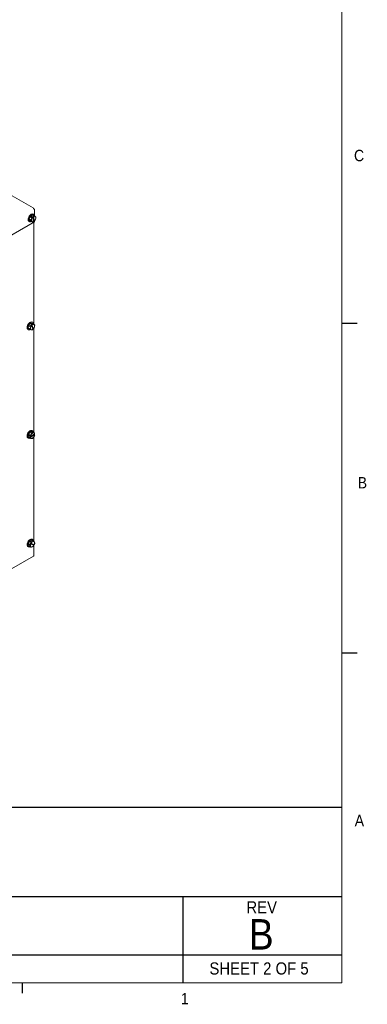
# Paper-space layout '2' of a CAD drawing. Header units: inches. Extents: x 1 to 109, y 1 to 85.
# Tile 65 of 66: x 94 to 109, y 1 to 42. Entities that reach past the tile are written whole.
import ezdxf

# ---------------------------------------------------------------- set-up
doc = ezdxf.new("R2010")
doc.units = ezdxf.units.IN
doc.header["$MEASUREMENT"] = 0
doc.layers.add('FORMAT', color=7, linetype='Continuous')
doc.styles.add('SLDTEXTSTYLE0', font='GOTHIC.TTF', dxfattribs={"width": 0.913})

psp = doc.layouts.new('2')

# ---------------------------------------------------------------- linework, layer by layer
at = {"color": 7, "linetype": 'Continuous', "lineweight": 15, "ltscale": 5}
for p, q in [((82.777, 40.897), (94.943, 33.874)), ((94.845, 33.545), (94.915, 33.587)), ((94.992, 33.542), (94.915, 33.587)), ((94.939, 33.585), (95.016, 33.541)), ((94.968, 33.615), (94.948, 33.627)), ((95, 33.776), (95, 33.571)), ((95, 33.303), (85.97, 28.09)), ((94.774, 33.325), (94.794, 33.314)), ((94.787, 33.425), (94.821, 33.515)), ((94.787, 33.425), (94.864, 33.38)), ((94.823, 33.344), (94.788, 33.393)), ((94.864, 33.348), (94.788, 33.393)), ((94.898, 33.47), (94.821, 33.515)), ((94.823, 33.344), (94.9, 33.3)), ((94.845, 33.545), (94.922, 33.501)), ((94.864, 33.38), (94.884, 33.424)), ((94.885, 33.322), (94.864, 33.348)), ((94.884, 33.424), (94.898, 33.47)), ((94.9, 33.3), (94.885, 33.322)), ((94.922, 33.501), (94.948, 33.513)), ((94.951, 33.311), (94.925, 33.298)), ((94.951, 33.538), (94.929, 33.525)), ((94.929, 33.525), (94.948, 33.513)), ((94.949, 33.512), (94.948, 33.513)), ((94.949, 33.512), (94.951, 33.311)), ((94.951, 33.538), (94.971, 33.526)), ((94.954, 33.335), (94.951, 33.538)), ((94.951, 33.334), (94.954, 33.335)), ((94.951, 33.311), (94.951, 33.311)), ((94.954, 33.335), (94.973, 33.324)), ((94.971, 33.526), (94.971, 33.525)), ((94.974, 33.325), (94.971, 33.525)), ((94.974, 33.325), (94.973, 33.324)), ((94.974, 33.288), (94.974, 29.099)), ((95, 33.346), (95, 33.303)), ((95.016, 33.541), (95.037, 33.515)), ((95.038, 33.413), (95.018, 33.37)), ((95.037, 33.515), (95.052, 33.492)), ((95.052, 33.46), (95.038, 33.413)), ((94.775, 29.073), (94.841, 29.139)), ((94.917, 29.095), (94.841, 29.139)), ((94.868, 29.15), (94.922, 29.129)), ((94.868, 29.15), (94.945, 29.105)), ((94.926, 29.179), (94.906, 29.19)), ((94.999, 29.085), (94.922, 29.129)), ((94.732, 28.889), (94.752, 28.878)), ((94.746, 28.952), (94.757, 29.038)), ((94.746, 28.952), (94.823, 28.908)), ((94.832, 28.883), (94.756, 28.927)), ((94.834, 28.994), (94.757, 29.038)), ((94.775, 29.073), (94.852, 29.029)), ((94.823, 28.908), (94.831, 28.949)), ((94.831, 28.949), (94.834, 28.994)), ((94.862, 28.871), (94.832, 28.883)), ((94.852, 29.029), (94.877, 29.05)), ((94.878, 29.082), (94.857, 29.061)), ((94.857, 29.061), (94.877, 29.05)), ((94.886, 28.863), (94.862, 28.871)), ((94.878, 29.049), (94.877, 29.05)), ((94.878, 29.082), (94.898, 29.071)), ((94.94, 28.926), (94.878, 29.082)), ((94.878, 29.049), (94.939, 28.895)), ((94.898, 29.071), (94.898, 29.07)), ((94.96, 28.915), (94.898, 29.07)), ((94.939, 28.894), (94.914, 28.873)), ((94.93, 28.917), (94.94, 28.926)), ((94.939, 28.894), (94.939, 28.895)), ((94.94, 28.926), (94.959, 28.915)), ((94.945, 29.105), (94.975, 29.093)), ((94.96, 28.915), (94.959, 28.915)), ((94.974, 28.933), (94.974, 24.644)), ((94.975, 29.093), (94.999, 29.085)), ((95.006, 29.016), (94.997, 28.974)), ((95.008, 29.06), (95.006, 29.016)), ((94.842, 24.679), (94.906, 24.684)), ((94.842, 24.679), (94.918, 24.635)), ((94.926, 24.718), (94.906, 24.73)), ((94.983, 24.64), (94.906, 24.684)), ((94.732, 24.428), (94.752, 24.417)), ((94.755, 24.467), (94.747, 24.543)), ((94.824, 24.498), (94.747, 24.543)), ((94.755, 24.467), (94.832, 24.423)), ((94.758, 24.579), (94.814, 24.659)), ((94.758, 24.579), (94.835, 24.534)), ((94.848, 24.407), (94.772, 24.451)), ((94.81, 24.482), (94.829, 24.471)), ((94.81, 24.482), (94.812, 24.459)), ((94.812, 24.459), (94.83, 24.471)), ((94.812, 24.459), (94.832, 24.447)), ((94.891, 24.615), (94.814, 24.659)), ((94.829, 24.471), (94.83, 24.471)), ((95.004, 24.595), (94.83, 24.471)), ((94.833, 24.448), (94.832, 24.447)), ((94.832, 24.423), (94.832, 24.447)), ((94.833, 24.448), (95.007, 24.572)), ((94.835, 24.534), (94.866, 24.573)), ((94.884, 24.408), (94.848, 24.407)), ((94.866, 24.573), (94.891, 24.615)), ((94.913, 24.412), (94.884, 24.408)), ((94.918, 24.635), (94.954, 24.635)), ((94.971, 24.47), (94.94, 24.432)), ((94.954, 24.635), (94.983, 24.64)), ((94.996, 24.512), (94.971, 24.47)), ((94.974, 24.475), (94.974, 20.184)), ((94.988, 24.584), (95.007, 24.572)), ((95.004, 24.595), (95.005, 24.596)), ((95.007, 24.572), (95.007, 24.572)), ((95.007, 24.572), (95.007, 24.548)), ((94.819, 20.203), (94.888, 20.229)), ((94.964, 20.185), (94.888, 20.229)), ((94.926, 20.257), (94.906, 20.269)), ((94.983, 20.179), (94.906, 20.223)), ((94.732, 19.968), (94.752, 19.956)), ((94.82, 20.01), (94.744, 20.054)), ((94.768, 19.992), (94.744, 20.054)), ((94.748, 20.088), (94.793, 20.176)), ((94.748, 20.088), (94.825, 20.044)), ((94.768, 19.992), (94.845, 19.948)), ((94.772, 19.99), (94.848, 19.946)), ((94.869, 20.132), (94.793, 20.176)), ((94.819, 20.203), (94.896, 20.158)), ((94.836, 19.977), (94.82, 20.01)), ((94.837, 20.112), (94.823, 20.084)), ((94.823, 20.084), (94.843, 20.072)), ((94.823, 20.084), (94.96, 20.033)), ((94.825, 20.044), (94.843, 20.072)), ((94.845, 19.948), (94.836, 19.977)), ((94.837, 20.112), (94.857, 20.1)), ((94.844, 20.072), (94.843, 20.072)), ((94.844, 20.072), (94.979, 20.022)), ((94.857, 20.1), (94.858, 20.1)), ((94.993, 20.049), (94.858, 20.1)), ((94.904, 19.952), (94.867, 19.94)), ((94.896, 20.158), (94.933, 20.17)), ((94.935, 19.967), (94.904, 19.952)), ((94.933, 20.17), (94.964, 20.185)), ((94.96, 20.033), (94.972, 20.057)), ((94.96, 20.033), (94.979, 20.021)), ((94.979, 20.021), (94.962, 19.993)), ((94.974, 20.056), (94.974, 20.024)), ((94.974, 20.014), (94.974, 19.611)), ((94.979, 20.021), (94.979, 20.022)), ((94.986, 20.177), (95.001, 20.144)), ((94.993, 20.049), (94.994, 20.049)), ((95.001, 20.144), (95.011, 20.115)), ((90.633, 17.078), (94.958, 19.575))]:
    psp.add_line(p, q, dxfattribs=at)
at = {"color": 7, "linetype": 'Continuous', "lineweight": 15, "ltscale": 5, "flags": 128}
for points in [[(94.774, 33.325), (94.773, 33.326), (94.756, 33.342), (94.744, 33.365), (94.739, 33.395), (94.74, 33.428), (94.748, 33.465), (94.762, 33.501), (94.781, 33.537), (94.805, 33.569), (94.831, 33.596), (94.86, 33.617)], [(94.871, 33.317), (94.869, 33.316), (94.841, 33.307), (94.815, 33.306), (94.793, 33.314), (94.776, 33.331), (94.764, 33.354), (94.759, 33.383), (94.76, 33.417), (94.768, 33.453), (94.782, 33.49), (94.801, 33.525), (94.825, 33.558), (94.851, 33.585), (94.88, 33.605)], [(94.88, 33.605), (94.908, 33.619), (94.935, 33.623), (94.959, 33.62), (94.979, 33.607), (94.994, 33.588), (95.002, 33.561), (95.004, 33.548)], [(94.732, 28.889), (94.721, 28.897), (94.706, 28.918), (94.698, 28.944), (94.696, 28.976), (94.701, 29.011), (94.712, 29.048), (94.729, 29.085), (94.751, 29.118), (94.776, 29.148)], [(94.833, 28.883), (94.811, 28.874), (94.784, 28.869), (94.76, 28.874), (94.741, 28.886), (94.726, 28.906), (94.718, 28.933), (94.716, 28.965), (94.721, 29), (94.732, 29.037), (94.749, 29.073), (94.77, 29.107), (94.796, 29.137)], [(94.796, 29.137), (94.824, 29.161), (94.852, 29.177), (94.88, 29.186), (94.906, 29.186), (94.928, 29.178), (94.945, 29.161), (94.956, 29.138), (94.962, 29.108), (94.962, 29.106)], [(94.697, 24.492), (94.697, 24.525), (94.703, 24.561), (94.716, 24.598), (94.734, 24.634), (94.757, 24.667), (94.784, 24.695), (94.812, 24.717), (94.84, 24.731), (94.868, 24.738), (94.892, 24.735), (94.906, 24.73)], [(94.717, 24.481), (94.717, 24.514), (94.723, 24.549), (94.736, 24.586), (94.754, 24.622), (94.777, 24.655), (94.804, 24.683), (94.832, 24.705), (94.86, 24.72), (94.888, 24.726), (94.912, 24.724), (94.933, 24.713), (94.949, 24.695), (94.959, 24.669), (94.961, 24.652)], [(94.724, 20.154), (94.745, 20.189), (94.769, 20.219), (94.796, 20.245), (94.825, 20.264), (94.853, 20.274), (94.879, 20.277), (94.903, 20.271), (94.906, 20.269)], [(94.744, 20.142), (94.764, 20.177), (94.789, 20.208), (94.816, 20.233), (94.845, 20.252), (94.873, 20.263), (94.899, 20.265), (94.922, 20.259), (94.941, 20.245), (94.954, 20.223), (94.961, 20.195), (94.961, 20.191)], [(94.732, 19.968), (94.725, 19.972), (94.709, 19.99), (94.699, 20.015), (94.696, 20.046), (94.699, 20.08), (94.708, 20.117), (94.724, 20.154)], [(94.827, 19.958), (94.819, 19.955), (94.791, 19.948), (94.766, 19.95), (94.745, 19.96), (94.729, 19.979), (94.719, 20.004), (94.716, 20.034), (94.719, 20.069), (94.728, 20.106), (94.744, 20.142)], [(94.772, 19.99), (94.771, 19.991), (94.768, 19.992)]]:
    psp.add_lwpolyline(points, dxfattribs=at)
at = {"color": 7, "linetype": 'Continuous', "lineweight": 15, "ltscale": 25}
for centre, radius, start, end in [((94.912, 33.548), 0.0863, 65.023, 127.4606), ((94.924, 33.532), 0.0556, 73.5328, 98.9163), ((94.877, 33.771), 0.123, 2.6055, 57.3945), ((94.91, 33.41), 0.124, 173.3267, 188.2081), ((95.004, 33.395), 0.218, 136.6483, 146.8228), ((94.987, 33.366), 0.124, 173.3267, 188.2081), ((94.984, 33.374), 0.112, 153.8015, 207.7333), ((95.072, 33.354), 0.201, 127.9927, 159.7554), ((94.925, 33.355), 0.0515, 220.0361, 301.2954), ((95.08, 33.351), 0.218, 136.6483, 146.8228), ((94.916, 33.353), 0.0556, 253.5328, 278.9163), ((94.998, 33.481), 0.0515, 40.0361, 121.2954), ((94.85, 33.483), 0.201, 307.9927, 339.7554), ((95, 33.487), 0.0556, 73.5328, 98.9163), ((94.836, 33.489), 0.218, 316.6483, 326.8228), ((94.938, 33.463), 0.112, 333.8015, 27.7333), ((94.93, 33.474), 0.124, 353.3267, 8.2081), ((94.869, 29.083), 0.113, 70.9977, 145.0855), ((94.889, 29.055), 0.0967, 102.1594, 119.684), ((94.815, 28.965), 0.0702, 190.7427, 212.4652), ((94.971, 28.952), 0.23, 148.2188, 158.0473), ((94.891, 28.921), 0.0702, 190.7427, 212.4652), ((94.896, 28.929), 0.0674, 163.2183, 239.9896), ((95.032, 28.917), 0.203, 139.4445, 171.0125), ((95.047, 28.908), 0.23, 148.2188, 158.0473), ((94.88, 28.95), 0.081, 257.4465, 316.6839), ((94.866, 28.957), 0.0967, 282.1594, 299.684), ((94.957, 29.014), 0.081, 77.4465, 136.6839), ((94.965, 29.011), 0.0967, 102.1594, 119.684), ((94.806, 29.047), 0.203, 319.4445, 351.0125), ((94.941, 29.035), 0.0674, 343.2183, 59.9896), ((94.784, 29.06), 0.23, 328.2188, 338.0473), ((94.94, 29.047), 0.0702, 10.7427, 32.4652), ((94.914, 24.549), 0.149, 118.8757, 132.0212), ((94.776, 24.494), 0.0793, 181.6201, 236.26), ((94.789, 24.482), 0.0729, 180.9525, 300.9159), ((94.944, 24.502), 0.201, 157.5358, 168.2815), ((94.796, 24.493), 0.0482, 211.7603, 239.7064), ((95.02, 24.458), 0.201, 157.5358, 168.2815), ((95.018, 24.462), 0.188, 144.0657, 177.2591), ((94.873, 24.448), 0.0482, 211.7603, 239.7064), ((94.88, 24.455), 0.0473, 188.6641, 274.9163), ((94.98, 24.505), 0.133, 101.5743, 149.3226), ((94.857, 24.538), 0.133, 281.5743, 329.3226), ((94.99, 24.504), 0.149, 118.8757, 132.0212), ((94.841, 24.542), 0.149, 298.8757, 312.0212), ((94.958, 24.588), 0.0473, 8.6641, 94.9163), ((94.819, 24.581), 0.188, 324.0657, 357.2591), ((94.958, 24.598), 0.0482, 31.7603, 59.7064), ((94.811, 24.589), 0.201, 337.5358, 348.2815), ((94.883, 20.182), 0.0469, 60.2108, 83.7508), ((94.902, 20.05), 0.158, 166.0985, 178.7075), ((94.943, 20.054), 0.193, 129.758, 140.7921), ((94.979, 20.006), 0.158, 166.0985, 178.7075), ((94.963, 20.014), 0.132, 154.0029, 196.2963), ((94.881, 19.995), 0.0488, 201.2568, 297.7594), ((94.872, 19.987), 0.0466, 235.2175, 263.7987), ((95.002, 20.021), 0.164, 114.6565, 151.1234), ((95.019, 20.01), 0.193, 129.758, 140.7921), ((94.836, 20.101), 0.164, 294.6565, 331.1234), ((94.956, 20.127), 0.0488, 21.2568, 117.7594), ((94.812, 20.115), 0.193, 309.758, 320.7921), ((94.959, 20.138), 0.0466, 55.2175, 83.7987), ((94.875, 20.107), 0.132, 334.0029, 16.2963), ((94.852, 20.119), 0.158, 346.0985, 358.7075), ((94.936, 19.606), 0.0383, 304.0564, 7.2558)]:
    psp.add_arc(centre, radius, start, end, dxfattribs=at)
at = {"color": 7, "linetype": 'Continuous', "lineweight": 15, "ltscale": 5}
for points, knots in [([(94.971, 33.526), (94.977, 33.531), (94.984, 33.536), (94.991, 33.541), (94.992, 33.542)], [0, 0, 0, 0, 0.831725, 1, 1, 1, 1]), ([(94.994, 33.34), (94.993, 33.339), (94.987, 33.333), (94.979, 33.328), (94.973, 33.324)], [0, 0, 0, 0, 0.168275, 1, 1, 1, 1]), ([(94.898, 29.071), (94.903, 29.077), (94.91, 29.085), (94.916, 29.093), (94.917, 29.095)], [0, 0, 0, 0, 0.831725, 1, 1, 1, 1]), ([(94.979, 28.939), (94.978, 28.938), (94.972, 28.93), (94.965, 28.922), (94.959, 28.915)], [0, 0, 0, 0, 0.168275, 1, 1, 1, 1]), ([(94.829, 24.471), (94.828, 24.479), (94.826, 24.488), (94.824, 24.497), (94.824, 24.498)], [0, 0, 0, 0, 0.831725, 1, 1, 1, 1]), ([(94.999, 24.623), (95, 24.622), (95.002, 24.613), (95.003, 24.604), (95.005, 24.596)], [0, 0, 0, 0, 0.168275, 1, 1, 1, 1]), ([(94.857, 20.1), (94.861, 20.109), (94.865, 20.119), (94.869, 20.13), (94.869, 20.132)], [0, 0, 0, 0, 0.831725, 1, 1, 1, 1]), ([(95.006, 20.081), (95.005, 20.079), (95.002, 20.068), (94.997, 20.058), (94.994, 20.049)], [0, 0, 0, 0, 0.168275, 1, 1, 1, 1])]:
    psp.add_open_spline(points, degree=3, knots=knots, dxfattribs=at)
at = {"layer": 'FORMAT', "lineweight": 0, "ltscale": 5}
for q in [(107.614, 83.303), (2.614, 2.053)]:
    psp.add_line((107.614, 2.053), q, dxfattribs=at)
at = {"layer": 'FORMAT', "ltscale": 5}
for p, q in [((107.614, 29.138), (108.239, 29.138)), ((107.614, 15.598), (108.239, 15.598)), ((77.324, 9.257), (107.614, 9.257)), ((77.324, 5.599), (107.614, 5.599)), ((101.094, 5.599), (101.094, 2.053)), ((77.324, 3.194), (107.614, 3.194)), ((94.489, 2.053), (94.489, 1.629))]:
    psp.add_line(p, q, dxfattribs=at)

# ---------------------------------------------------------------- texts
at = {"layer": 'FORMAT', "color": 7, "ltscale": 5, "style": 'SLDTEXTSTYLE0'}
for s, insert, char_height, attachment_point in [('C', (108.114, 36.263), 0.469, 1), ('B', (108.267, 22.823), 0.469, 1), ('A', (108.144, 8.95), 0.469, 1), ('REV', (103.698, 5.401), 0.5, 1), ('B', (104.304, 4.664), 1.25, 2), ('SHEET 2 OF 5', (104.215, 2.889), 0.5, 2), ('1', (101.011, 1.634), 0.469, 1)]:
    psp.add_mtext(s, dxfattribs=dict(at, insert=insert, char_height=char_height, attachment_point=attachment_point))

doc.saveas('drawing.dxf')
